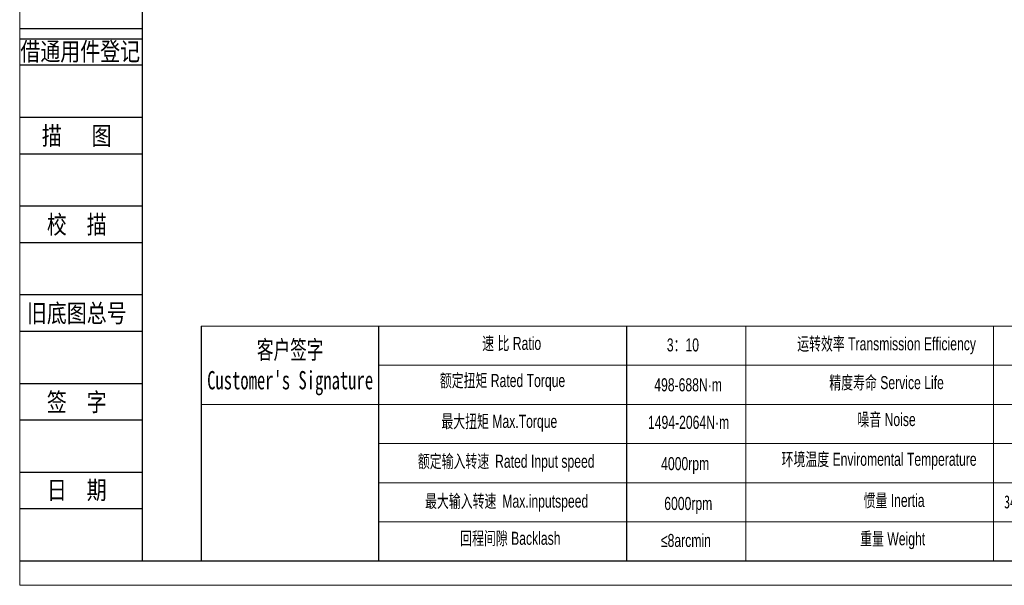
# Model space of a CAD drawing. Header units: millimetres. Extents: x -1 to 1179, y 4 to 838.
# Tile 1 of 15: x -1 to 564, y 4 to 329. Entities that reach past the tile are written whole.
import ezdxf
from ezdxf.enums import TextEntityAlignment as Align

# ---------------------------------------------------------------- set-up
doc = ezdxf.new("R2010")
doc.units = ezdxf.units.MM
for name, color, linetype in [('2细线层', 4, 'Continuous'), ('6文字层', 3, 'Continuous'), ('7标注层', 4, 'Continuous')]:
    doc.layers.add(name, color=color, linetype=linetype)
doc.layers.add('SLD-0', color=7, linetype='Continuous', lineweight=18)
doc.layers.add('图框_外框线', color=7, linetype='Continuous', lineweight=18)
doc.styles.add('宋体', font='txt', dxfattribs={"width": 0.8})
doc.styles.add('标准', font='arial.ttf', dxfattribs={"width": 0.667})

msp = doc.modelspace()

# ---------------------------------------------------------------- linework, layer by layer
for p, q in [((204.8699, 152.9647), (204.8699, 18.0903)), ((347.2335, 152.9647), (347.2335, 18.0903))]:
    msp.add_line(p, q)
at = {"layer": '2细线层'}
for p, q in [((-1.0629, 323.9433), (69.1329, 323.9433)), ((-1.0629, 317.9467), (69.1329, 317.9467)), ((-1.0629, 302.955), (69.1329, 302.955)), ((-1.0629, 272.9717), (69.1329, 272.9717)), ((-1.0629, 251.9833), (69.1329, 251.9833)), ((-1.0629, 222), (69.1329, 222)), ((-1.0629, 201.0117), (69.1329, 201.0117)), ((-1.0629, 171.0283), (69.1329, 171.0283)), ((-1.0629, 150.04), (69.1329, 150.04)), ((-1.0629, 120.0567), (69.1329, 120.0567)), ((-1.0629, 99.0683), (69.1329, 99.0683)), ((-1.0629, 69.085), (69.1329, 69.085)), ((-1.0629, 48.0967), (69.1329, 48.0967)), ((-1.0629, 18.1133), (69.1329, 18.1133))]:
    msp.add_line(p, q, dxfattribs=at)
at = {"layer": '7标注层', "color": 0}
msp.add_line((103.1283, 152.9647), (103.1283, 18.1133), dxfattribs=at)
at = {"layer": 'SLD-0'}
for p, q in [((415.8268, 152.9647), (415.8268, 18.1287)), ((557.9778, 152.9647), (557.9778, 18.1133))]:
    msp.add_line(p, q, dxfattribs=at)
at = {"layer": '图框_外框线'}
for p, q in [((103.1283, 152.9647), (1164.796, 152.9647)), ((204.8699, 130.4647), (801.549, 130.4647)), ((103.1283, 107.9647), (1164.796, 107.9647)), ((204.8699, 85.4647), (1164.796, 85.4647)), ((204.8699, 62.9647), (1164.796, 62.9647)), ((204.8699, 40.4647), (1164.796, 40.4647))]:
    msp.add_line(p, q, dxfattribs=at)
at = {"layer": '图框_外框线', "color": 3}
msp.add_lwpolyline([(-1.1019, 4.0664), (1178.843, 4.0664), (1178.843, 838.456), (-1.1019, 838.456)], close=True, dxfattribs=at)
at = {"layer": '图框_外框线', "color": 3, "lineweight": 25}
msp.add_lwpolyline([(69.1329, 18.1133), (1164.796, 18.1133), (1164.796, 824.409), (69.1329, 824.409)], close=True, dxfattribs=at)

# ---------------------------------------------------------------- texts
at = {"layer": '6文字层', "color": 3, "style": '宋体', "width": 0.8}
for s, p in [('借通用件登记', (33.6543, 310.8484)), ('描   图', (31.6537, 262.4775)), ('校  描', (31.6537, 211.5058)), ('旧底图总号', (31.6537, 160.5342)), ('签  字', (31.6537, 109.5625)), ('日  期', (31.6724, 58.8901))]:
    msp.add_text(s, height=10.49417, dxfattribs=at).set_placement(p, align=Align.MIDDLE)
at = {"layer": 'SLD-0', "color": 1, "attachment_point": 2, "style": '标准'}
for s, insert, char_height, width in [('速 比 Ratio', (281.3861, 146.7778), 7.5, 61.28183), ('运转效率 Transmission Efficiency', (496.6103, 146.5473), 7.5, 127.451649), ("{\\fSimSun|b1|i0|c134|p2;客户签字\\PCustomer's Signature}", (154.1745, 144.6395), 10.5, 130.621083), ('3{\\fSimSun|b0|i0|c134|p2;：}10', (379.6774, 145.9127), 7.5, 31.888433), ('{\\fSimSun|b0|i0|c134|p2;额定扭矩} Rated Torque', (276.1143, 125.4419), 7.5, 84.216186), ('精度寿命 Service Life', (496.6103, 124.2576), 7.5, 127.451649), ('498-688N·m', (382.652, 122.9823), 7.5, 31.888433), ('{\\fSimSun|b0|i0|c134|p2;最大扭矩} Max.Torque', (274.2692, 101.9988), 7.5, 96.86945), ('噪音 Noise', (496.6103, 103.0421), 7.5, 127.451649), ('1494-2064N·m', (382.9181, 101.4391), 7.5, 31.888433), ('{\\fSimSun|b0|i0|c134|p2;额定输入转速 }Rated Input speed', (278.223, 79.0824), 7.5, 137.993049), ('环境温度 Enviromental Temperature', (492.3105, 80.2154), 7.5, 127.451649), ('4000rpm', (380.9745, 77.7182), 7.5, 31.888433), ('{\\fSimSun|b0|i0|c134|p2;最大输入转速 }Max.inputspeed ', (278.4866, 56.1661), 7.5, 126.921347), ('惯量 Inertia', (500.9101, 56.5829), 7.5, 127.451649), ('{\\fSimSun|b1|i0|c134|p2;34.02-36.72kg.cm²}', (592.7228, 55.767), 7.5, 95.915133), ('6000rpm', (382.7645, 54.8175), 7.5, 57.558284), ('回程间隙 Backlash', (280.5953, 34.8302), 7.5, 61.28183), ('≤8arcmin ', (381.393, 33.5877), 7.5, 31.888433), ('重量 Weight', (500.1039, 34.5618), 7.5, 127.451649)]:
    msp.add_mtext(s, dxfattribs=dict(at, insert=insert, char_height=char_height, width=width))

doc.saveas('drawing.dxf')
